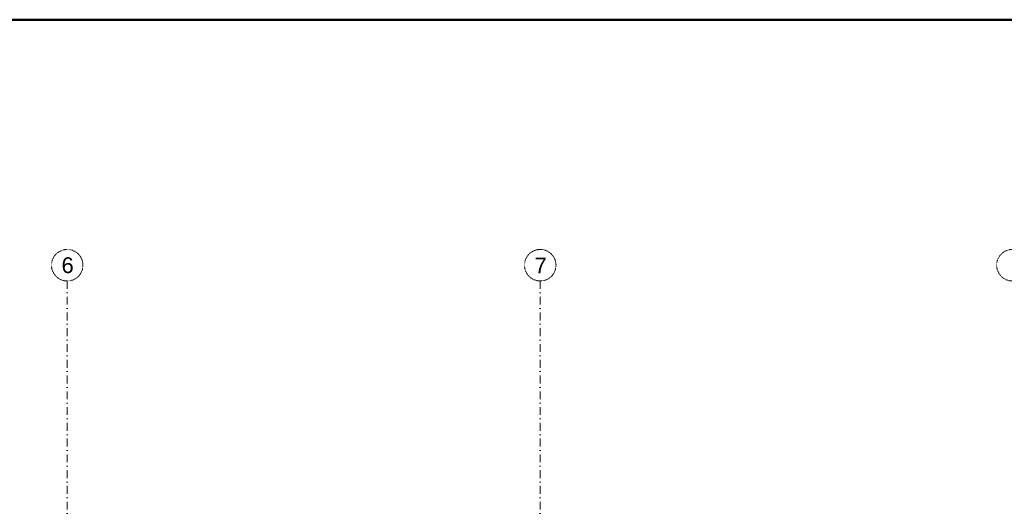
# Model space of a CAD drawing. Header units: millimetres. Extents: x -25785 to 64215, y 1802 to 45092.
# Tile 19 of 53: x 2392 to 14887, y 38383 to 44572. Entities that reach past the tile are written whole.
import ezdxf

# ---------------------------------------------------------------- set-up
doc = ezdxf.new("R2010")
doc.units = ezdxf.units.MM
doc.header["$MEASUREMENT"] = 0
doc.linetypes.add('DASHDOTX2', pattern=[2, 1, -0.5, 0, -0.5])
doc.layers.add('G-Ramka', color=5, linetype='Continuous', lineweight=50)
doc.layers.add('Osie', color=6, linetype='DASHDOTX2', lineweight=15)
doc.styles.add('GENERATED_STYLE_1', font='arial.ttf')

# ---------------------------------------------------------------- blocks, each defined once
blk = doc.blocks.new('*U3')
at = {"layer": 'G-Ramka', "color": 5}
blk.add_lwpolyline([(35, 415), (35, 15), (870.05, 15), (870.05, 415)], close=True, dxfattribs=at)

msp = doc.modelspace()

# ---------------------------------------------------------------- linework, layer by layer
at = {"layer": 'Osie', "ltscale": 100}
for p, q in [((2995.36658, 41255.70129), (2995.36658, 5830.07652)), ((8998.23371, 41255.70129), (8998.23371, 5830.07652))]:
    msp.add_line(p, q, dxfattribs=at)
at = {"layer": 'Osie'}
for centre in [(2995.36658, 41455.70129), (8998.23371, 41455.70129), (14990.29116, 41455.70129)]:
    msp.add_circle(centre, 200, dxfattribs=at)

# ---------------------------------------------------------------- block references
at = {"layer": 'G-Ramka', "xscale": 104.0400000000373, "yscale": 104.0400000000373, "zscale": 104.04}
msp.add_blockref('*U3', (-26824.93776, 1395.03104), dxfattribs=at)

# ---------------------------------------------------------------- texts
at = {"layer": 'Osie', "char_height": 200, "attachment_point": 7, "style": 'GENERATED_STYLE_1'}
for s, insert in [('\\A1;6', (2922.70428, 41352.84225)), ('\\A1;7', (8925.57141, 41352.84225))]:
    msp.add_mtext(s, dxfattribs=dict(at, insert=insert))

doc.saveas('drawing.dxf')
